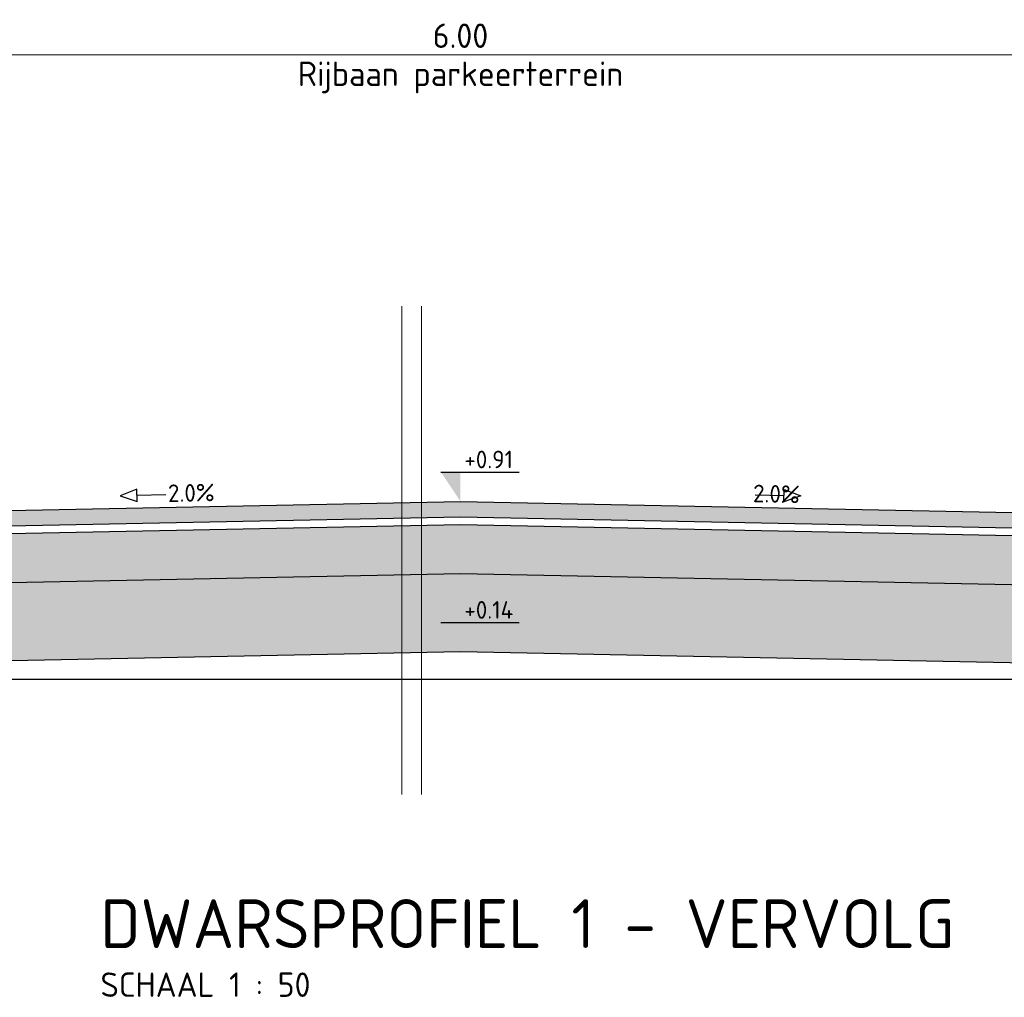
# Model space of a CAD drawing. Header units: metres. Extents: x 90794 to 91984, y 464666 to 465269.
# Tile 74 of 81: x 91516 to 91521, y 465100 to 465105. Entities that reach past the tile are written whole.
import ezdxf

# ---------------------------------------------------------------- set-up
doc = ezdxf.new("R2010")
doc.units = ezdxf.units.M
doc.linetypes.add('AL-NAP_LIJN', pattern=[15.25, 12, -1.5, 0.25, -1.5])
doc.linetypes.add('XX-AFBREEK', pattern=[7, 4, -1, 1, -1])
for name, color, linetype, lineweight in [('N-WE-VH-VERHARDING-SD', 7, 'Continuous', 25), ('N-WE-VH-VERHARDING_BETONSTRAATSTEEN-AD-50', 9, 'Continuous', 18), ('N-WE-VH-VERHARDING_FUNDERING_GRANULAAT-AD-50', 252, 'Continuous', 18), ('N-WE-VH-VERHARDING_FUNDERING_ZAND-AD-50', 252, 'Continuous', 18), ('X-XX-AL-AFBREEKLIJN-G', 7, 'XX-AFBREEK', 18), ('X-XX-AL-CONSTRUCTIELIJN-GD', 7, 'Continuous', 25), ('X-XX-AL-M', 7, 'Continuous', 18), ('X-XX-AL-NAP-GD', 7, 'AL-NAP_LIJN', 25), ('X-XX-AL-PEILMAAT-SD', 7, 'Continuous', 25), ('X-XX-AL-VERWIJZING-S', 7, 'Continuous', 25)]:
    doc.layers.add(name, color=color, linetype=linetype, lineweight=lineweight)
doc.layers.get('0').freeze()
doc.styles.add('NLCS-ISO', font='NLCS-ISO.ttf')
doc.styles.add('NLCS-ISO-M50-T25', font='NLCS-ISO.ttf', dxfattribs={"height": 0.125})
doc.dimstyles.new('NLCS-M50-T25-PIJL_L2_H1', dxfattribs={"dimscale": 0.05, "dimtxt": 2.5, "dimasz": 2.5, "dimexe": 2, "dimexo": 2, "dimgap": 0.7, "dimtad": 1, "dimzin": 0, "dimdsep": 46, "dimtxsty": 'NLCS-ISO-M50-T25', "dimcen": 0, "dimdle": 2, "dimclrd": 256, "dimclre": 256, "dimclrt": 256, "dimadec": 1, "dimazin": 0, "dimtfac": 1, "dimtdec": 3, "dimtofl": 0, "dimtmove": 0, "dimatfit": 3, "dimfxl": 2, "dimfxlon": 1, "dimtfillclr": 256, "dimtolj": 1, "dimtzin": 0, "dimlwd": -1, "dimlwe": -1, "dimarcsym": 0})

# ---------------------------------------------------------------- blocks, each defined once
blk = doc.blocks.new('SAL-PEILMAAT_INFRACAD_H01-SOD')
blk.add_line((-2, 3), (6, 3))
blk.add_solid([(-2, 3), (0, 3), (0, 0)])
at = {"style": 'NLCS-ISO'}
blk.add_attdef('...', (0.4, 3.4), '', height=1.8, dxfattribs=at)
blk = doc.blocks.new('*D65')
at = {"layer": 'Defpoints', "color": 0, "transparency": 16777216}
for p in [(91521.4166, 465104.959), (91515.4166, 465102.6117), (91521.4166, 465102.6117)]:
    blk.add_point(p, dxfattribs=at)
at = {"layer": 'X-XX-AL-M', "transparency": 16777216}
for p, q in [((91515.4166, 465104.859), (91515.4166, 465105.059)), ((91521.4166, 465104.859), (91521.4166, 465105.059)), ((91515.5416, 465104.959), (91521.2916, 465104.959))]:
    blk.add_line(p, q, dxfattribs=at)
for points in [[(91515.5416, 465104.9798), (91515.5416, 465104.9381), (91515.4166, 465104.959)], [(91521.2916, 465104.9798), (91521.2916, 465104.9381), (91521.4166, 465104.959)]]:
    blk.add_solid(points, dxfattribs=at)
at = {"layer": 'X-XX-AL-M', "transparency": 16777216, "char_height": 0.125, "attachment_point": 5, "style": 'NLCS-ISO-M50-T25'}
for s, insert in [('\\A1;6.00', (91518.4166, 465105.0565)), ('\\A1;Rijbaan parkeerterrein', (91518.4166, 465104.8427))]:
    blk.add_mtext(s, dxfattribs=dict(at, insert=insert))
blk = doc.blocks.new('SAL-VERWIJZING_ONDERSCHRIFT-SO')
at = {"linetype": 'Continuous', "style": 'NLCS-ISO'}
blk.add_text('SCHAAL 1 :', height=2.5, dxfattribs=at).set_placement((0, -3.75))
at = {"style": 'NLCS-ISO'}
for tag, p, height in [('OMSCHRIJVING', (0, 1.25), 5), ('SCHAAL', (18.15, -3.75), 2.5)]:
    blk.add_attdef(tag, p, '', height=height, dxfattribs=at)
blk = doc.blocks.new('*U148')
blk.add_lwpolyline([(-4.85, 1.28), (-3.12, 0.65), (-3.12, 1.91)], close=True)
blk.add_lwpolyline([(-0.16, 1.28), (-3.12, 1.28)])
at = {"style": 'NLCS-ISO'}
blk.add_attdef('AFSCHOT', (0.06, 0.53), '', height=1.8, dxfattribs=at)
blk = doc.blocks.new('*U147')
blk.add_lwpolyline([(0.16, 1.28), (3.12, 1.28)])
blk.add_lwpolyline([(4.85, 1.28), (3.12, 0.65), (3.12, 1.91)], close=True)
at = {"style": 'NLCS-ISO'}
blk.add_attdef('AFSCHOT', (-0.06, 0.53), '', height=1.8, dxfattribs=at)

msp = doc.modelspace()

# ---------------------------------------------------------------- hatches: boundary and pattern name
at = {"layer": 'N-WE-VH-VERHARDING_BETONSTRAATSTEEN-AD-50'}
h = msp.add_hatch(color=256, dxfattribs=at)
h.dxf.hatch_style = 1
h.paths.add_polyline_path([(91518.4166, 465102.5917), (91521.415, 465102.5317), (91531.415, 465102.3317), (91537.415, 465102.2117), (91542.295, 465102.1141), (91542.2966, 465102.1941), (91537.4166, 465102.2917), (91531.4166, 465102.4117), (91521.4166, 465102.6117), (91518.4166, 465102.6717), (91515.4166, 465102.6117), (91505.4166, 465102.4117), (91499.4166, 465102.2917), (91494.5365, 465102.1941), (91494.5381, 465102.1137), (91499.4182, 465102.2117), (91505.4182, 465102.3317), (91515.4182, 465102.5317)])
at = {"layer": 'N-WE-VH-VERHARDING_FUNDERING_GRANULAAT-AD-50'}
h = msp.add_hatch(dxfattribs=at)
h.set_pattern_fill('AVH-FUNDERING_GRANULAAT_MENG_01-SO', color=256, scale=0.05, pattern_type=2)
h.set_pattern_definition([(50, (91546.81656, 465102.04668), (0.3586301, -0.031376), [0.0375, -0.4125]), (355, (91546.81656, 465102.04668), (-0.0693757, 0.376096), [0.03, -0.33]), (100.4514, (91546.84644, 465102.04406), (0.2892547, 0.3447198), [0.03187, -0.350571]), (46.1842, (91546.81656, 465102.14668), (0.5336205, -0.0827595), [0.05625, -0.61875]), (96.6356, (91546.861, 465102.1398), (0.4673314, 0.487059), [0.047805, -0.5258565]), (351.1842, (91546.81656, 465102.1467), (0.467331, 0.4870593), [0.045, -0.495]), (21, (91546.86656, 465102.12168), (0.2984535, -0.2013094), [0.0375, -0.4125]), (326, (91546.86656, 465102.12168), (0.1216577, 0.362575), [0.03, -0.33]), (71.4514, (91546.89143, 465102.1049), (0.4201113, 0.1612652), [0.03187, -0.350571]), (37.5, (91546.81656, 465102.04668), (0.00607993, 0.16644693), [0, -0.326, 0, -0.335, 0, -0.33125]), (7.5, (91546.81656, 465102.04668), (0.13153477, 0.19720586), [0, -0.191, 0, -0.3185, 0, -0.12625]), (327.5, (91546.70506, 465102.04668), (0.26691122, -0.01127744), [0, -0.125, 0, -0.39, 0, -0.5175]), (317.5, (91546.65506, 465102.04668), (0.2915931, 0.0500525), [0, -0.1625, 0, -0.259, 0, -0.3675])])
h.paths.add_polyline_path([(91521.4142, 465102.4917), (91518.4166, 465102.5517), (91515.419, 465102.4917), (91505.419, 465102.2917), (91499.419, 465102.1717), (91494.1166, 465102.0657), (91494.1166, 465101.8156), (91499.424, 465101.9218), (91505.424, 465102.0418), (91515.424, 465102.2418), (91518.4166, 465102.3016), (91521.4092, 465102.2418), (91531.4092, 465102.0418), (91537.4092, 465101.9218), (91542.7166, 465101.8156), (91542.7166, 465102.0657), (91537.4142, 465102.1717), (91531.4142, 465102.2917)])
at = {"layer": 'N-WE-VH-VERHARDING_FUNDERING_ZAND-AD-50'}
h = msp.add_hatch(dxfattribs=at)
h.set_pattern_fill('AVH-FUNDERING_ZAND-SO', color=256, scale=0.05, pattern_type=2)
h.set_pattern_definition([(37.5, (0, 0), (-0.003149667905, 0.096341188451), [0, -0.076, 0, -0.085, 0, -0.08125]), (7.5, (0, 0), (0.088488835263, 0.14110730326), [0, -0.041, 0, -0.0685, 0, -0.02625]), (327.5, (-0.0615, 0), (0.155707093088, 0.000282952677), [0, -0.025, 0, -0.09, 0, -0.1175]), (317.5, (-0.0615, 0), (0.15030633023, 0.043883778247), [0, -0.0125, 0, -0.059, 0, -0.0675])])
h.paths.add_polyline_path([(91543.2166, 465101.8056), (91537.4092, 465101.9218), (91531.4092, 465102.0418), (91521.4092, 465102.2418), (91518.4166, 465102.3016), (91515.424, 465102.2418), (91505.424, 465102.0418), (91499.424, 465101.9218), (91493.6166, 465101.8056), (91493.6166, 465101.4055), (91499.432, 465101.5218), (91505.432, 465101.6418), (91515.432, 465101.8418), (91518.4166, 465101.9015), (91521.4012, 465101.8418), (91531.4012, 465101.6418), (91537.4012, 465101.5218), (91543.2166, 465101.4055)])

# ---------------------------------------------------------------- linework, layer by layer
at = {"layer": 'X-XX-AL-AFBREEKLIJN-G', "flags": 128}
for points in [[(91518.1166, 465101.1717), (91518.1166, 465103.6717)], [(91518.2166, 465101.1717), (91518.2166, 465103.6717)]]:
    msp.add_lwpolyline(points, dxfattribs=at)
at = {"layer": 'X-XX-AL-CONSTRUCTIELIJN-GD', "flags": 128}
for points in [[(91491.3166, 465101.4917), (91493.2166, 465101.4917), (91493.9166, 465102.1917), (91494.4166, 465102.1917), (91499.4166, 465102.2917), (91505.4166, 465102.4117), (91515.4166, 465102.6117), (91518.4166, 465102.6717), (91521.4166, 465102.6117), (91531.4166, 465102.4117), (91537.4166, 465102.2917), (91542.4166, 465102.1917), (91542.9166, 465102.1917), (91543.6166, 465101.4917), (91545.6166, 465101.4917), (91546.3166, 465102.1917), (91546.8166, 465102.1917), (91548.3166, 465102.2217), (91551.3166, 465102.2817), (91552.8166, 465102.3117)], [(91542.295, 465102.1141), (91537.415, 465102.2117), (91531.415, 465102.3317), (91521.415, 465102.5317), (91518.4166, 465102.5917), (91515.4182, 465102.5317), (91505.4182, 465102.3317), (91499.4182, 465102.2117), (91494.5381, 465102.1137)], [(91542.7166, 465102.0657), (91537.4142, 465102.1717), (91531.4142, 465102.2917), (91521.4142, 465102.4917), (91518.4166, 465102.5517), (91515.419, 465102.4917), (91505.419, 465102.2917), (91499.419, 465102.1717), (91494.1166, 465102.0657)], [(91543.2166, 465101.8056), (91537.4092, 465101.9218), (91531.4092, 465102.0418), (91521.4092, 465102.2418), (91518.4166, 465102.3016), (91515.424, 465102.2418), (91505.424, 465102.0418), (91499.424, 465101.9218), (91493.6166, 465101.8056)], [(91543.2166, 465101.4055), (91537.4012, 465101.5218), (91531.4012, 465101.6418), (91521.4012, 465101.8418), (91518.4166, 465101.9015), (91515.432, 465101.8418), (91505.432, 465101.6418), (91499.432, 465101.5218), (91493.6166, 465101.4055)]]:
    msp.add_lwpolyline(points, dxfattribs=at)
at = {"layer": 'X-XX-AL-NAP-GD', "flags": 128}
msp.add_lwpolyline([(91479.5166, 465101.7617), (91556.6166, 465101.7617)], dxfattribs=at)

# ---------------------------------------------------------------- block references
at = {"layer": 'N-WE-VH-VERHARDING-SD'}
for name, p, xscale, yscale, zscale, rotation in [('*U148', (91516.9166, 465102.6417), 0.05000000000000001, 0.05000000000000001, 0.05000000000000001, 1.145762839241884), ('*U147', (91519.9166, 465102.6417), 0.05, 0.05, 0.05, 358.5679038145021)]:
    msp.add_blockref(name, p, dxfattribs=dict(at, xscale=xscale, yscale=yscale, zscale=zscale, rotation=rotation)).add_auto_attribs({'AFSCHOT': '2.0%'})
at = {"layer": 'X-XX-AL-PEILMAAT-SD', "linetype": 'XX-AFBREEK', "xscale": 0.05, "yscale": 0.05, "zscale": 0.05}
for p, values in [((91518.4166, 465102.6717), {'...': '+0.91'}), ((91518.4166, 465101.9015), {'...': '+0.14'})]:
    msp.add_blockref('SAL-PEILMAAT_INFRACAD_H01-SOD', p, dxfattribs=at).add_auto_attribs(values)
at = {"layer": 'X-XX-AL-VERWIJZING-S', "xscale": 0.05, "yscale": 0.05, "zscale": 0.05}
msp.add_blockref('SAL-VERWIJZING_ONDERSCHRIFT-SO', (91516.5723, 465100.3224), dxfattribs=at).add_auto_attribs({'OMSCHRIJVING': 'DWARSPROFIEL 1 - VERVOLG', 'SCHAAL': '50'})

# ---------------------------------------------------------------- dimensions: what is measured, and where the dimension line sits
at = {"layer": 'X-XX-AL-M'}
dim = msp.add_linear_dim(base=(91521.4166, 465104.959), p1=(91515.4166, 465102.6117), p2=(91521.4166, 465102.6117), text='<>\\XRijbaan parkeerterrein', dimstyle='NLCS-M50-T25-PIJL_L2_H1', override={"dimtmove": 1}, dxfattribs=at)
dim.commit()
dim.dimension.update_dxf_attribs({"geometry": '*D65', "text_midpoint": (91518.4166, 465104.959)})

doc.saveas('drawing.dxf')
